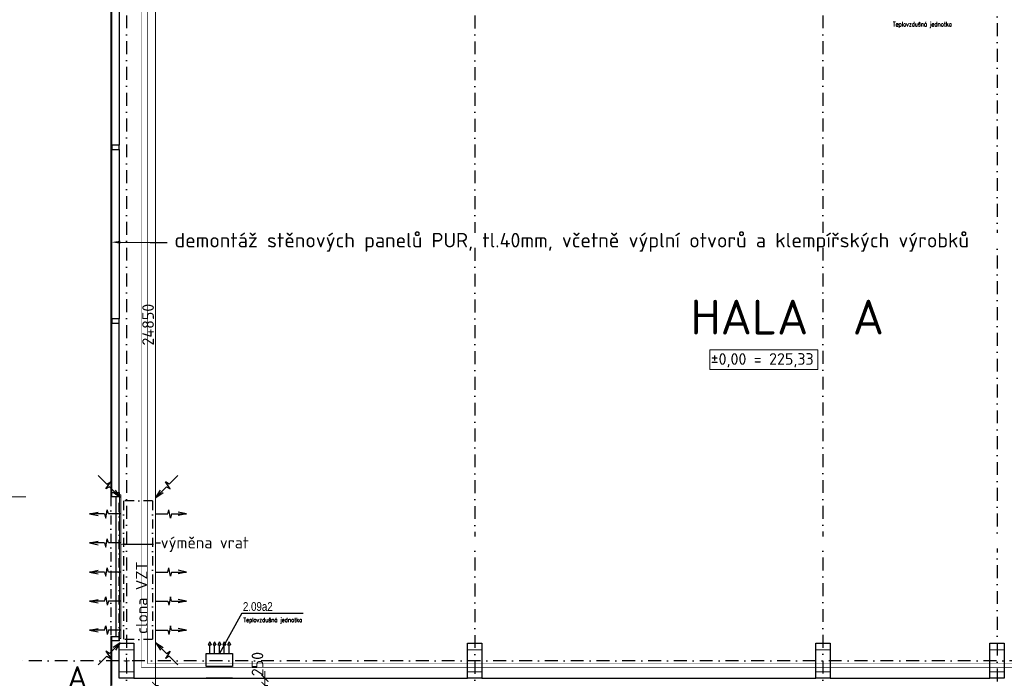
# Model space of a CAD drawing. Header units: millimetres. Extents: x -15830 to 4680139, y -28864 to 2281735.
# Tile 148 of 256: x 210250 to 244179, y 93678 to 116361. Entities that reach past the tile are written whole.
import ezdxf
from ezdxf import colors
from ezdxf.entities.mleader import LeaderData, LeaderLine
from ezdxf.enums import TextEntityAlignment as Align
from ezdxf.math import Vec2, Vec3

# ---------------------------------------------------------------- set-up
doc = ezdxf.new("R2010")
doc.units = ezdxf.units.MM
doc.linetypes.add('DASHDOT', pattern=[25.4, 12.7, -6.35, 0, -6.35])
doc.linetypes.add('ČERCHOVANÁ', pattern=[25.4, 12.7, -6.35, 0, -6.35])
for name, color, linetype in [('0 @ 1', 7, 'Continuous'), ('0 @ 10', 7, 'Continuous'), ('0 @ 100', 7, 'Continuous'), ('0 @ 200', 7, 'Continuous'), ('0 @ 25', 7, 'Continuous'), ('0 @ 250 (1)', 7, 'Continuous'), ('0 @ 250 (2)', 7, 'Continuous'), ('0 @ 400', 7, 'Continuous'), ('0 @ 50 (2)', 7, 'Continuous'), ('NWT_UT_POZICE', 32, 'Continuous'), ('NWT_UT_PRIV', 1, 'Continuous'), ('NWT_UT_TEXT', 90, 'Continuous'), ('NWT_UT_ZARIZENI', 4, 'Continuous')]:
    doc.layers.add(name, color=color, linetype=linetype)
doc.styles.add('A99_kota', font='isocpeur.ttf', dxfattribs={"height": 2})
doc.styles.add('A99_popis', font='isocpeur.ttf')
doc.styles.add('ad_popis 100', font='isocpeur.ttf', dxfattribs={"height": 200})
doc.styles.add('ARIAL', font='arial.ttf', dxfattribs={"width": 0.8})
doc.styles.add('ROMANS', font='romans.shx', dxfattribs={"width": 0.8})
doc.dimstyles.new('A99_kota_200 new', dxfattribs={"dimscale": 200, "dimtxt": 2, "dimasz": 1.2, "dimexe": 0.5, "dimexo": 1.5, "dimgap": 0.3, "dimtad": 1, "dimdec": 0, "dimzin": 3, "dimdsep": 46, "dimtxsty": 'A99_kota', "dimblk": 'ARCHTICK', "dimcen": 2.5, "dimazin": 2, "dimtfac": 0.75, "dimtdec": 0, "dimtmove": 2, "dimatfit": 0, "dimfxl": 0, "dimtolj": 1, "dimtzin": 0, "dimlwd": 5, "dimlwe": 5, "dimarcsym": 0})

# ---------------------------------------------------------------- blocks, each defined once
blk = doc.blocks.new('_ArchTick')
at = {"color": 0, "linetype": 'ByBlock', "const_width": 0.15}
blk.add_lwpolyline([(-0.5, -0.5), (0.5, 0.5)], dxfattribs=at)
blk = doc.blocks.new('*D377')
at = {"color": 0, "lineweight": 5, "transparency": 16777216}
for p, q in [((208354, 118583), (207454, 118583)), ((207554, 118583), (207554, 93393)), ((208354, 93393), (207454, 93393))]:
    blk.add_line(p, q, dxfattribs=at)
at = {"layer": 'Defpoints', "color": 0, "transparency": 16777216}
for p in [(213279, 118583), (207554, 93393), (213389, 93393)]:
    blk.add_point(p, dxfattribs=at)
at = {"color": 0, "lineweight": 5, "transparency": 16777216, "xscale": 240, "yscale": 240, "zscale": 240}
for p, rotation in [((207554, 118583), 90), ((207554, 93393), 270)]:
    blk.add_blockref('_ArchTick', p, dxfattribs=dict(at, rotation=rotation))
at = {"color": 0, "transparency": 16777216, "insert": (207294, 105988), "char_height": 400, "attachment_point": 5, "rotation": 90, "style": 'A99_kota'}
blk.add_mtext('\\A1;25190', dxfattribs=at)
blk = doc.blocks.new('*D649')
at = {"color": 0, "lineweight": 5, "transparency": 16777216}
for p, q in [((207954, 118583), (207504, 118583)), ((207554, 118583), (207554, 93393)), ((207954, 93393), (207504, 93393))]:
    blk.add_line(p, q, dxfattribs=at)
at = {"layer": 'Defpoints', "color": 0, "transparency": 16777216}
for p in [(213279, 118583), (207554, 93393), (213389, 93393)]:
    blk.add_point(p, dxfattribs=at)
at = {"color": 0, "lineweight": 5, "transparency": 16777216, "xscale": 120, "yscale": 120, "zscale": 120}
for p, rotation in [((207554, 118583), 90), ((207554, 93393), 270)]:
    blk.add_blockref('_ArchTick', p, dxfattribs=dict(at, rotation=rotation))
at = {"color": 0, "transparency": 16777216, "insert": (207424, 105988), "char_height": 200, "attachment_point": 5, "rotation": 90, "style": 'A99_kota'}
blk.add_mtext('\\A1;25190', dxfattribs=at)
blk = doc.blocks.new('*D650')
at = {"color": 0, "lineweight": 5, "transparency": 16777216}
for p, q in [((207754, 118583), (207529, 118583)), ((207554, 118583), (207554, 93393)), ((207754, 93393), (207529, 93393))]:
    blk.add_line(p, q, dxfattribs=at)
at = {"layer": 'Defpoints', "color": 0, "transparency": 16777216}
for p in [(213279, 118583), (207554, 93393), (213389, 93393)]:
    blk.add_point(p, dxfattribs=at)
at = {"color": 0, "lineweight": 5, "transparency": 16777216, "xscale": 60, "yscale": 60, "zscale": 60}
for p, rotation in [((207554, 118583), 90), ((207554, 93393), 270)]:
    blk.add_blockref('_ArchTick', p, dxfattribs=dict(at, rotation=rotation))
at = {"color": 0, "transparency": 16777216, "insert": (207489, 105988), "char_height": 100, "attachment_point": 5, "rotation": 90, "style": 'A99_kota'}
blk.add_mtext('\\A1;25190', dxfattribs=at)
blk = doc.blocks.new('*D651')
at = {"color": 0, "lineweight": 5, "transparency": 16777216}
for p, q in [((208554, 118583), (207429, 118583)), ((207554, 118583), (207554, 93393)), ((208554, 93393), (207429, 93393))]:
    blk.add_line(p, q, dxfattribs=at)
at = {"layer": 'Defpoints', "color": 0, "transparency": 16777216}
for p in [(213279, 118583), (207554, 93393), (213389, 93393)]:
    blk.add_point(p, dxfattribs=at)
at = {"color": 0, "lineweight": 5, "transparency": 16777216, "xscale": 300, "yscale": 300, "zscale": 300}
for p, rotation in [((207554, 118583), 90), ((207554, 93393), 270)]:
    blk.add_blockref('_ArchTick', p, dxfattribs=dict(at, rotation=rotation))
at = {"color": 0, "transparency": 16777216, "insert": (207229, 105988), "char_height": 500, "attachment_point": 5, "rotation": 90, "style": 'A99_kota'}
blk.add_mtext('\\A1;25190', dxfattribs=at)
blk = doc.blocks.new('*D652')
at = {"color": 0, "lineweight": 5, "transparency": 16777216}
for p, q in [((207654, 118583), (207542, 118583)), ((207554, 118583), (207554, 93393)), ((207654, 93393), (207542, 93393))]:
    blk.add_line(p, q, dxfattribs=at)
at = {"layer": 'Defpoints', "color": 0, "transparency": 16777216}
for p in [(213279, 118583), (207554, 93393), (213389, 93393)]:
    blk.add_point(p, dxfattribs=at)
at = {"color": 0, "lineweight": 5, "transparency": 16777216, "xscale": 30, "yscale": 30, "zscale": 30}
for p, rotation in [((207554, 118583), 90), ((207554, 93393), 270)]:
    blk.add_blockref('_ArchTick', p, dxfattribs=dict(at, rotation=rotation))
at = {"color": 0, "transparency": 16777216, "insert": (207522, 105988), "char_height": 50, "attachment_point": 5, "rotation": 90, "style": 'A99_kota'}
blk.add_mtext('\\A1;25190', dxfattribs=at)
blk = doc.blocks.new('*D653')
at = {"color": 0, "lineweight": 5, "transparency": 16777216}
for p, q in [((207558, 118583), (207554, 118583)), ((207554, 118583), (207554, 93393)), ((207558, 93393), (207554, 93393))]:
    blk.add_line(p, q, dxfattribs=at)
at = {"layer": 'Defpoints', "color": 0, "transparency": 16777216}
for p in [(213279, 118583), (207554, 93393), (213389, 93393)]:
    blk.add_point(p, dxfattribs=at)
at = {"color": 0, "lineweight": 5, "transparency": 16777216, "xscale": 1.2, "yscale": 1.2, "zscale": 1.2}
for p, rotation in [((207554, 118583), 90), ((207554, 93393), 270)]:
    blk.add_blockref('_ArchTick', p, dxfattribs=dict(at, rotation=rotation))
at = {"color": 0, "transparency": 16777216, "insert": (207553, 105988), "char_height": 2, "attachment_point": 5, "rotation": 90, "style": 'A99_kota'}
blk.add_mtext('\\A1;25190', dxfattribs=at)
blk = doc.blocks.new('*D654')
at = {"color": 0, "lineweight": 5, "transparency": 16777216}
for p, q in [((209154, 118583), (207354, 118583)), ((207554, 118583), (207554, 93393)), ((209154, 93393), (207354, 93393))]:
    blk.add_line(p, q, dxfattribs=at)
at = {"layer": 'Defpoints', "color": 0, "transparency": 16777216}
for p in [(213279, 118583), (207554, 93393), (213389, 93393)]:
    blk.add_point(p, dxfattribs=at)
at = {"color": 0, "lineweight": 5, "transparency": 16777216, "xscale": 480, "yscale": 480, "zscale": 480}
for p, rotation in [((207554, 118583), 90), ((207554, 93393), 270)]:
    blk.add_blockref('_ArchTick', p, dxfattribs=dict(at, rotation=rotation))
at = {"color": 0, "transparency": 16777216, "insert": (207034, 105988), "char_height": 800, "attachment_point": 5, "rotation": 90, "style": 'A99_kota'}
blk.add_mtext('\\A1;25190', dxfattribs=at)
blk = doc.blocks.new('*D655')
at = {"color": 0, "lineweight": 5, "transparency": 16777216}
for p, q in [((207594, 118583), (207549, 118583)), ((207554, 118583), (207554, 93393)), ((207594, 93393), (207549, 93393))]:
    blk.add_line(p, q, dxfattribs=at)
at = {"layer": 'Defpoints', "color": 0, "transparency": 16777216}
for p in [(213279, 118583), (207554, 93393), (213389, 93393)]:
    blk.add_point(p, dxfattribs=at)
at = {"color": 0, "lineweight": 5, "transparency": 16777216, "xscale": 12, "yscale": 12, "zscale": 12}
for p, rotation in [((207554, 118583), 90), ((207554, 93393), 270)]:
    blk.add_blockref('_ArchTick', p, dxfattribs=dict(at, rotation=rotation))
at = {"color": 0, "transparency": 16777216, "insert": (207541, 105988), "char_height": 20, "attachment_point": 5, "rotation": 90, "style": 'A99_kota'}
blk.add_mtext('\\A1;25190', dxfattribs=at)
blk = doc.blocks.new('*D656')
at = {"color": 0, "lineweight": 5, "transparency": 16777216}
for p, q in [((208554, 118583), (207429, 118583)), ((207554, 118583), (207554, 93393)), ((208554, 93393), (207429, 93393))]:
    blk.add_line(p, q, dxfattribs=at)
at = {"layer": 'Defpoints', "color": 0, "transparency": 16777216}
for p in [(213279, 118583), (207554, 93393), (213389, 93393)]:
    blk.add_point(p, dxfattribs=at)
at = {"color": 0, "lineweight": 5, "transparency": 16777216, "xscale": 300, "yscale": 300, "zscale": 300}
for p, rotation in [((207554, 118583), 90), ((207554, 93393), 270)]:
    blk.add_blockref('_ArchTick', p, dxfattribs=dict(at, rotation=rotation))
at = {"color": 0, "transparency": 16777216, "insert": (207229, 105988), "char_height": 500, "attachment_point": 5, "rotation": 90, "style": 'A99_kota'}
blk.add_mtext('\\A1;25190', dxfattribs=at)
blk = doc.blocks.new('*D396')
at = {"color": 0, "lineweight": 5, "transparency": 16777216}
for p, q in [((214934, 118283), (215034, 118283)), ((214934, 118283), (214934, 93433)), ((214934, 93433), (215034, 93433))]:
    blk.add_line(p, q, dxfattribs=at)
at = {"layer": 'Defpoints', "color": 0, "transparency": 16777216}
for p in [(214934, 118283), (214934, 93433), (214934, 93433)]:
    blk.add_point(p, dxfattribs=at)
at = {"color": 0, "lineweight": 5, "transparency": 16777216, "xscale": 240, "yscale": 240, "zscale": 240}
for p, rotation in [((214934, 118283), 90), ((214934, 93433), 270)]:
    blk.add_blockref('_ArchTick', p, dxfattribs=dict(at, rotation=rotation))
at = {"color": 0, "transparency": 16777216, "insert": (214674, 105858), "char_height": 400, "attachment_point": 5, "rotation": 90, "style": 'A99_kota'}
blk.add_mtext('\\A1;24850', dxfattribs=at)
blk = doc.blocks.new('*D417')
at = {"color": 0, "lineweight": 5, "transparency": 16777216}
for p, q in [((210463, 118583), (209563, 118583)), ((209663, 118583), (209663, 99923)), ((210463, 99923), (209563, 99923))]:
    blk.add_line(p, q, dxfattribs=at)
at = {"layer": 'Defpoints', "color": 0, "transparency": 16777216}
for p in [(213279, 118583), (209663, 99923), (213389, 99923)]:
    blk.add_point(p, dxfattribs=at)
at = {"color": 0, "lineweight": 5, "transparency": 16777216, "xscale": 240, "yscale": 240, "zscale": 240}
for p, rotation in [((209663, 118583), 90), ((209663, 99923), 270)]:
    blk.add_blockref('_ArchTick', p, dxfattribs=dict(at, rotation=rotation))
at = {"color": 0, "transparency": 16777216, "insert": (209403, 109253), "char_height": 400, "attachment_point": 5, "rotation": 90, "style": 'A99_kota'}
blk.add_mtext('\\A1;18660', dxfattribs=at)
blk = doc.blocks.new('*D451')
at = {"color": 0, "lineweight": 5, "transparency": 16777216}
for p, q in [((218699, 93683), (218699, 93923)), ((218699, 93683), (218799, 93683)), ((218699, 93433), (218699, 93683)), ((218699, 93433), (218799, 93433)), ((218699, 93433), (218699, 93193))]:
    blk.add_line(p, q, dxfattribs=at)
at = {"layer": 'Defpoints', "color": 0, "transparency": 16777216}
for p in [(218699, 93683), (218699, 93683), (218699, 93433)]:
    blk.add_point(p, dxfattribs=at)
at = {"color": 0, "lineweight": 5, "transparency": 16777216, "xscale": 240, "yscale": 240, "zscale": 240}
for p, rotation in [((218699, 93683), 270), ((218699, 93433), 90)]:
    blk.add_blockref('_ArchTick', p, dxfattribs=dict(at, rotation=rotation))
at = {"color": 0, "transparency": 16777216, "insert": (218444, 94168), "char_height": 400, "attachment_point": 5, "rotation": 90, "style": 'A99_kota'}
blk.add_mtext('\\A1;250', dxfattribs=at)
blk = doc.blocks.new('*U742')
at = {"layer": '0 @ 1'}
dim = blk.add_linear_dim(base=(207554.5, 93393.3), p1=(213279, 118583.3), p2=(213389, 93393.3), angle=90, dimstyle='A99_kota_200 new', override={"dimscale": 1, "dimtix": 1, "dimtofl": 1, "dimtmove": 1, "dimatfit": 1}, dxfattribs=at)
dim.commit()
dim.dimension.update_dxf_attribs({"geometry": '*D653', "text_midpoint": (207553.2, 105988.3)})
at = {"layer": '0 @ 10'}
dim = blk.add_linear_dim(base=(207554.5, 93393.3), p1=(213279, 118583.3), p2=(213389, 93393.3), angle=90, dimstyle='A99_kota_200 new', override={"dimscale": 10, "dimtix": 1, "dimtofl": 1, "dimtmove": 1, "dimatfit": 1}, dxfattribs=at)
dim.commit()
dim.dimension.update_dxf_attribs({"geometry": '*D655', "text_midpoint": (207541.5, 105988.3)})
at = {"layer": '0 @ 100'}
dim = blk.add_linear_dim(base=(207554.5, 93393.3), p1=(213279, 118583.3), p2=(213389, 93393.3), angle=90, dimstyle='A99_kota_200 new', override={"dimscale": 100, "dimtix": 1, "dimtofl": 1, "dimtmove": 1, "dimatfit": 1}, dxfattribs=at)
dim.commit()
dim.dimension.update_dxf_attribs({"geometry": '*D649', "text_midpoint": (207424.5, 105988.3)})
at = {"layer": '0 @ 200'}
dim = blk.add_linear_dim(base=(207554.5, 93393.3), p1=(213279, 118583.3), p2=(213389, 93393.3), angle=90, dimstyle='A99_kota_200 new', override={"dimscale": 200, "dimtix": 1, "dimtofl": 1, "dimtmove": 1, "dimatfit": 1}, dxfattribs=at)
dim.commit()
dim.dimension.update_dxf_attribs({"geometry": '*D377', "text_midpoint": (207294.5, 105988.3)})
at = {"layer": '0 @ 25'}
dim = blk.add_linear_dim(base=(207554.5, 93393.3), p1=(213279, 118583.3), p2=(213389, 93393.3), angle=90, dimstyle='A99_kota_200 new', override={"dimscale": 25, "dimtix": 1, "dimtofl": 1, "dimtmove": 1, "dimatfit": 1}, dxfattribs=at)
dim.commit()
dim.dimension.update_dxf_attribs({"geometry": '*D652', "text_midpoint": (207522, 105988.3)})
at = {"layer": '0 @ 250 (1)'}
dim = blk.add_linear_dim(base=(207554.5, 93393.3), p1=(213279, 118583.3), p2=(213389, 93393.3), angle=90, dimstyle='A99_kota_200 new', override={"dimscale": 250, "dimtix": 1, "dimtofl": 1, "dimtmove": 1, "dimatfit": 1}, dxfattribs=at)
dim.commit()
dim.dimension.update_dxf_attribs({"geometry": '*D656', "text_midpoint": (207229.5, 105988.3)})
at = {"layer": '0 @ 250 (2)'}
dim = blk.add_linear_dim(base=(207554.5, 93393.3), p1=(213279, 118583.3), p2=(213389, 93393.3), angle=90, dimstyle='A99_kota_200 new', override={"dimscale": 250, "dimtix": 1, "dimtofl": 1, "dimtmove": 1, "dimatfit": 1}, dxfattribs=at)
dim.commit()
dim.dimension.update_dxf_attribs({"geometry": '*D651', "text_midpoint": (207229.5, 105988.3)})
at = {"layer": '0 @ 400'}
dim = blk.add_linear_dim(base=(207554.5, 93393.3), p1=(213279, 118583.3), p2=(213389, 93393.3), angle=90, dimstyle='A99_kota_200 new', override={"dimscale": 400, "dimtix": 1, "dimtofl": 1, "dimtmove": 1, "dimatfit": 1}, dxfattribs=at)
dim.commit()
dim.dimension.update_dxf_attribs({"geometry": '*D654', "text_midpoint": (207034.5, 105988.3)})
at = {"layer": '0 @ 50 (2)'}
dim = blk.add_linear_dim(base=(207554.5, 93393.3), p1=(213279, 118583.3), p2=(213389, 93393.3), angle=90, dimstyle='A99_kota_200 new', override={"dimscale": 50, "dimtix": 1, "dimtofl": 1, "dimtmove": 1, "dimatfit": 1}, dxfattribs=at)
dim.commit()
dim.dimension.update_dxf_attribs({"geometry": '*D650', "text_midpoint": (207489.5, 105988.3)})

msp = doc.modelspace()

# ---------------------------------------------------------------- linework, layer by layer
at = {"linetype": 'DASHDOT', "ltscale": 35}
for p, q in [((243928.95, 194483.252), (243928.95, 89198.252)), ((213928.95, 123624.046), (213928.95, 89198.252)), ((237928.95, 123624.046), (237928.95, 89198.252)), ((225928.95, 118283.252), (225928.95, 89198.252)), ((401278.571, 94283.252), (210328.95, 94283.252))]:
    msp.add_line(p, q, dxfattribs=at)
at = {"color": 30, "lineweight": 20}
for p, q in [((213388.95, 118583.252), (213388.95, 99923.252)), ((213428.95, 118583.252), (213428.95, 99923.252)), ((213678.95, 99923.252), (213388.95, 99923.252)), ((213388.95, 95123.252), (213388.95, 93393.252)), ((213678.95, 95123.252), (213388.95, 95123.252)), ((213428.95, 95123.252), (213428.95, 93433.252))]:
    msp.add_line(p, q, dxfattribs=at)
for p, q in [((213678.95, 117083.252), (213678.95, 112043.252)), ((213678.95, 111893.252), (213678.95, 106058.252)), ((213678.95, 100073.252), (213678.95, 105908.252)), ((212958.843, 100665.04), (213257.613, 100366.27)), ((213218.378, 100198.676), (213388.737, 100441.974)), ((213257.613, 100366.27), (213388.737, 100441.974)), ((215439.523, 100198.676), (215269.163, 100441.974)), ((215400.288, 100366.27), (215269.163, 100441.974)), ((215699.058, 100665.04), (215400.288, 100366.27)), ((213349.502, 100274.381), (213218.378, 100198.676)), ((213349.502, 100274.381), (213717.215, 99906.668)), ((213717.215, 99906.668), (213551.752, 100154.862)), ((215308.399, 100274.381), (214940.686, 99906.668)), ((214940.686, 99906.668), (215106.149, 100154.862)), ((215308.399, 100274.381), (215439.523, 100198.676)), ((213678.95, 99923.252), (213388.95, 99923.252)), ((213717.215, 99906.668), (213469.021, 100072.131)), ((214940.686, 99906.668), (215188.88, 100072.131)), ((213349.502, 94532.124), (213717.215, 94899.837)), ((213717.215, 94899.837), (213469.021, 94734.374)), ((213717.215, 94899.837), (213551.752, 94651.642)), ((215308.399, 94532.124), (214940.686, 94899.837)), ((214940.686, 94899.837), (215188.88, 94734.374)), ((214940.686, 94899.837), (215106.149, 94651.642)), ((212958.843, 94141.464), (213257.613, 94440.235)), ((213218.378, 94607.828), (213388.737, 94364.53)), ((213349.502, 94532.124), (213218.378, 94607.828)), ((213257.613, 94440.235), (213388.737, 94364.53)), ((215439.523, 94607.828), (215269.163, 94364.53)), ((215400.288, 94440.235), (215269.163, 94364.53)), ((215308.399, 94532.124), (215439.523, 94607.828)), ((215699.058, 94141.464), (215400.288, 94440.235)), ((214178.95, 93683.252), (225678.95, 93683.252)), ((214178.95, 93683.252), (225678.95, 93683.252)), ((226178.95, 93683.252), (237678.95, 93683.252)), ((226178.95, 93683.252), (237678.95, 93683.252)), ((238178.95, 93683.252), (243678.95, 93683.252)), ((238178.95, 93683.252), (243678.95, 93683.252))]:
    msp.add_line(p, q)
at = {"linetype": 'ČERCHOVANÁ', "ltscale": 25}
for p, q in [((213388.95, 99923.252), (213388.95, 95123.252)), ((213678.95, 94953.252), (213678.95, 99923.252)), ((214828.95, 99788.252), (213828.95, 99788.252)), ((213828.95, 99788.252), (213828.95, 95018.252)), ((214828.95, 99788.252), (214828.95, 95018.252)), ((214828.95, 95018.252), (213828.95, 95018.252))]:
    msp.add_line(p, q, dxfattribs=at)
at = {"color": 1}
msp.add_line((213578.95, 95123.252), (213578.95, 99923.252), dxfattribs=at)
at = {"ltscale": 0.5}
for p, q in [((213215.662, 99192.002), (213267.238, 99484.502)), ((213306.426, 99338.252), (213267.238, 99484.502)), ((215351.475, 99338.252), (215390.662, 99484.502)), ((215442.238, 99192.002), (215390.662, 99484.502)), ((212656.45, 99338.252), (212948.95, 99396.752)), ((213176.475, 99338.252), (212656.45, 99338.252)), ((212656.45, 99338.252), (212948.95, 99279.752)), ((213176.475, 99338.252), (213215.662, 99192.002)), ((213728.95, 99338.252), (213306.426, 99338.252)), ((214928.95, 99338.252), (215351.475, 99338.252)), ((215481.426, 99338.252), (215442.238, 99192.002)), ((215481.426, 99338.252), (216001.45, 99338.252)), ((216001.45, 99338.252), (215708.95, 99396.752)), ((216001.45, 99338.252), (215708.95, 99279.752)), ((212656.45, 98338.252), (212948.95, 98396.752)), ((213215.662, 98192.002), (213267.238, 98484.502)), ((213306.426, 98338.252), (213267.238, 98484.502)), ((215351.475, 98338.252), (215390.662, 98484.502)), ((215442.238, 98192.002), (215390.662, 98484.502)), ((216001.45, 98338.252), (215708.95, 98396.752)), ((213176.475, 98338.252), (212656.45, 98338.252)), ((212656.45, 98338.252), (212948.95, 98279.752)), ((213176.475, 98338.252), (213215.662, 98192.002)), ((213728.95, 98338.252), (213306.426, 98338.252)), ((214928.95, 98338.252), (215351.475, 98338.252)), ((215481.426, 98338.252), (215442.238, 98192.002)), ((215481.426, 98338.252), (216001.45, 98338.252)), ((216001.45, 98338.252), (215708.95, 98279.752)), ((212656.45, 97338.252), (212948.95, 97396.752)), ((213215.662, 97192.002), (213267.238, 97484.502)), ((213306.426, 97338.252), (213267.238, 97484.502)), ((215351.475, 97338.252), (215390.662, 97484.502)), ((215442.238, 97192.002), (215390.662, 97484.502)), ((216001.45, 97338.252), (215708.95, 97396.752)), ((213176.475, 97338.252), (212656.45, 97338.252)), ((212656.45, 97338.252), (212948.95, 97279.752)), ((213176.475, 97338.252), (213215.662, 97192.002)), ((213728.95, 97338.252), (213306.426, 97338.252)), ((214928.95, 97338.252), (215351.475, 97338.252)), ((215481.426, 97338.252), (215442.238, 97192.002)), ((215481.426, 97338.252), (216001.45, 97338.252)), ((216001.45, 97338.252), (215708.95, 97279.752)), ((212656.45, 96338.252), (212948.95, 96396.752)), ((213176.475, 96338.252), (213215.662, 96484.502)), ((213215.662, 96484.502), (213267.238, 96192.002)), ((215442.238, 96484.502), (215390.662, 96192.002)), ((215481.426, 96338.252), (215442.238, 96484.502)), ((216001.45, 96338.252), (215708.95, 96396.752)), ((213176.475, 96338.252), (212656.45, 96338.252)), ((212656.45, 96338.252), (212948.95, 96279.752)), ((213306.426, 96338.252), (213267.238, 96192.002)), ((213728.95, 96338.252), (213306.426, 96338.252)), ((214928.95, 96338.252), (215351.475, 96338.252)), ((215351.475, 96338.252), (215390.662, 96192.002)), ((215481.426, 96338.252), (216001.45, 96338.252)), ((216001.45, 96338.252), (215708.95, 96279.752)), ((212656.45, 95338.252), (212948.95, 95396.752)), ((213176.475, 95338.252), (213215.662, 95484.502)), ((213215.662, 95484.502), (213267.238, 95192.002)), ((215442.238, 95484.502), (215390.662, 95192.002)), ((215481.426, 95338.252), (215442.238, 95484.502)), ((216001.45, 95338.252), (215708.95, 95396.752)), ((213176.475, 95338.252), (212656.45, 95338.252)), ((212656.45, 95338.252), (212948.95, 95279.752)), ((213306.426, 95338.252), (213267.238, 95192.002)), ((213728.95, 95338.252), (213306.426, 95338.252)), ((214928.95, 95338.252), (215351.475, 95338.252)), ((215351.475, 95338.252), (215390.662, 95192.002)), ((215481.426, 95338.252), (216001.45, 95338.252)), ((216001.45, 95338.252), (215708.95, 95279.752))]:
    msp.add_line(p, q, dxfattribs=at)
at = {"lineweight": 9, "ltscale": 2}
for p, q in [((213678.95, 94663.252), (214178.95, 94663.252)), ((213678.95, 94663.252), (214178.95, 94663.252)), ((213678.95, 93903.252), (214178.95, 93903.252)), ((213678.95, 93903.252), (214178.95, 93903.252))]:
    msp.add_line(p, q, dxfattribs=at)
at = {"ltscale": 2}
for points in [[(213428.95, 111893.252), (213678.95, 111893.252), (213678.95, 112043.252), (213428.95, 112043.252)], [(213428.95, 105908.252), (213678.95, 105908.252), (213678.95, 106058.252), (213428.95, 106058.252)], [(213428.95, 100073.252), (213678.95, 100073.252), (213678.95, 99923.252), (213428.95, 99923.252)], [(213428.95, 95123.252), (213678.95, 95123.252), (213678.95, 94973.252), (213428.95, 94973.252)], [(214178.95, 93683.252), (213678.95, 93683.252), (213678.95, 94883.252), (214178.95, 94883.252)], [(214178.95, 93683.252), (213678.95, 93683.252), (213678.95, 94883.252), (214178.95, 94883.252)]]:
    msp.add_lwpolyline(points, close=True, dxfattribs=at)
at = {"lineweight": 9}
msp.add_lwpolyline([(234028.95, 104993.252), (237748.95, 104993.252), (237748.95, 104308.252), (234028.95, 104308.252)], close=True, dxfattribs=at)
at = {"linetype": 'Continuous', "ltscale": 2}
for points in [[(214178.95, 93683.252), (213678.95, 93683.252), (213678.95, 94883.252), (214178.95, 94883.252)], [(226178.95, 93683.252), (225678.95, 93683.252), (225678.95, 94883.252), (226178.95, 94883.252)], [(238178.95, 93683.252), (237678.95, 93683.252), (237678.95, 94883.252), (238178.95, 94883.252)], [(244178.95, 93683.252), (243678.95, 93683.252), (243678.95, 94883.252), (244178.95, 94883.252)]]:
    msp.add_lwpolyline(points, close=True, dxfattribs=at)
at = {"linetype": 'Continuous', "lineweight": 20, "ltscale": 2}
for points in [[(214178.95, 94883.252), (213678.95, 94883.252), (213678.95, 94663.252), (214178.95, 94663.252)], [(226178.95, 94883.252), (225678.95, 94883.252), (225678.95, 94663.252), (226178.95, 94663.252)], [(238178.95, 94883.252), (237678.95, 94883.252), (237678.95, 94663.252), (238178.95, 94663.252)], [(244178.95, 94883.252), (243678.95, 94883.252), (243678.95, 94663.252), (244178.95, 94663.252)], [(214178.95, 93683.252), (213678.95, 93683.252), (213678.95, 93903.252), (214178.95, 93903.252)], [(226178.95, 93683.252), (225678.95, 93683.252), (225678.95, 93903.252), (226178.95, 93903.252)], [(238178.95, 93683.252), (237678.95, 93683.252), (237678.95, 93903.252), (238178.95, 93903.252)], [(244178.95, 93683.252), (243678.95, 93683.252), (243678.95, 93903.252), (244178.95, 93903.252)]]:
    msp.add_lwpolyline(points, close=True, dxfattribs=at)
at = {"linetype": 'ByBlock', "lineweight": 5, "ltscale": 2}
for points in [[(213928.95, 94388.252), (213928.95, 94198.252)], [(213838.95, 94283.252), (214028.95, 94283.252)]]:
    msp.add_lwpolyline(points, dxfattribs=at)
at = {"layer": 'NWT_UT_TEXT'}
msp.add_lwpolyline([(217909.296, 95916.445), (217130.95, 94535.252)], dxfattribs=at)
at = {"layer": 'NWT_UT_TEXT', "const_width": 47.438}
msp.add_lwpolyline([(217909.296, 95916.445), (220024.371, 95916.445)], dxfattribs=at)
at = {"layer": 'NWT_UT_ZARIZENI'}
for points in [[(216796.744, 94935.252), (216746.744, 94835.252)], [(216746.744, 94835.252), (216846.744, 94835.252)], [(216796.744, 94935.252), (216846.744, 94835.252)], [(216796.744, 94535.252), (216796.744, 94835.252)], [(216963.847, 94935.252), (216913.847, 94835.252)], [(216913.847, 94835.252), (217013.847, 94835.252)], [(216963.847, 94935.252), (217013.847, 94835.252)], [(216963.847, 94535.252), (216963.847, 94835.252)], [(217130.95, 94935.252), (217080.95, 94835.252)], [(217130.95, 94935.252), (217080.95, 94835.252)], [(217080.95, 94835.252), (217180.95, 94835.252)], [(217080.95, 94835.252), (217180.95, 94835.252)], [(217130.95, 94935.252), (217180.95, 94835.252)], [(217130.95, 94935.252), (217180.95, 94835.252)], [(217130.95, 94535.252), (217130.95, 94835.252)], [(217130.95, 94535.252), (217130.95, 94835.252)], [(217298.053, 94935.252), (217248.053, 94835.252)], [(217248.053, 94835.252), (217348.053, 94835.252)], [(217298.053, 94935.252), (217348.053, 94835.252)], [(217298.053, 94535.252), (217298.053, 94835.252)], [(217465.157, 94935.252), (217415.157, 94835.252)], [(217415.157, 94835.252), (217515.157, 94835.252)], [(217465.157, 94935.252), (217515.157, 94835.252)], [(217465.157, 94535.252), (217465.157, 94835.252)], [(216678.95, 94083.252), (216678.95, 94535.252), (217582.95, 94535.252)], [(217582.95, 94535.252), (217582.95, 94083.252), (216678.95, 94083.252)], [(217582.95, 93683.252), (216678.95, 93683.252)]]:
    msp.add_lwpolyline(points, dxfattribs=at)

# ---------------------------------------------------------------- texts
at = {"lineweight": 9, "ltscale": 5, "style": 'ad_popis 100'}
msp.add_text('HALA  A', height=1200, dxfattribs=at).set_placement((233363.95, 105518.252))
at = {"color": 1, "lineweight": 0, "insert": (211898.95, 94098.252), "char_height": 750, "attachment_point": 1, "style": 'ad_popis 100', "bg_fill": 3, "box_fill_scale": 1, "bg_fill_color": 256, "bg_fill_transparency": 0}
msp.add_mtext_dynamic_manual_height_columns('A', width=832.5, gutter_width=1000, heights=[0], dxfattribs=at)
at = {"layer": '0 @ 200', "style": 'A99_kota'}
msp.add_text('±0,00 = 225,33', height=400, dxfattribs=at).set_placement((234060.551, 104476.119))
msp.add_text('clona VZT', height=400, rotation=90, dxfattribs=at).set_placement((214656.45, 96455.752), align=Align.CENTER)
at = {"layer": 'NWT_UT_POZICE', "color": 1, "style": 'ARIAL', "width": 0.8}
msp.add_text('2.09a2', height=300, rotation=359.9993989, dxfattribs=at).set_placement((217942.701, 96000.591))
at = {"layer": 'NWT_UT_TEXT', "char_height": 150, "attachment_point": 1, "style": 'ROMANS'}
for insert in [(240341.825, 116282.325), (217957.651, 95765.3)]:
    msp.add_mtext_dynamic_manual_height_columns('Teplovzdušná jednotka ', width=2162.50848, gutter_width=12.5, heights=[456.961], dxfattribs=dict(at, insert=insert))

# ---------------------------------------------------------------- dimensions: what is measured, and where the dimension line sits
at = {"layer": '0 @ 200'}
for base, p1, p2, picture, middle in [((209662.793, 99923.252), (213278.95, 118583.252), (213388.95, 99923.252), '*D417', (209402.793, 109253.252)), ((214933.95, 93433.252), (214933.95, 118283.252), (214933.95, 93433.252), '*D396', (214673.95, 105858.252))]:
    dim = msp.add_linear_dim(base=base, p1=p1, p2=p2, angle=90, dimstyle='A99_kota_200 new', override={"dimscale": 200, "dimtix": 1, "dimtofl": 1, "dimtmove": 1, "dimatfit": 1}, dxfattribs=at)
    dim.commit()
    dim.dimension.update_dxf_attribs({"geometry": picture, "text_midpoint": middle})
dim = msp.add_linear_dim(base=(218698.95, 93683.252), p1=(218698.95, 93433.252), p2=(218698.95, 93683.252), angle=90, dimstyle='A99_kota_200 new', override={"dimscale": 200, "dimtix": 1, "dimtofl": 1, "dimtmove": 1, "dimatfit": 1}, dxfattribs=at)
dim.commit()
dim.dimension.update_dxf_attribs({"geometry": '*D451', "text_midpoint": (218703.95, 94168.252), "dimtype": 160})

# ---------------------------------------------------------------- next in the draw order: block references
msp.add_blockref('*U742', (0, 0))

# ---------------------------------------------------------------- next in the draw order: leaders
at = {"layer": '0 @ 200', "lineweight": 9}
ml = msp.add_multileader_mtext('Standard', dxfattribs=at)
ml.set_content('\\A1;{\\C256;výměna vrat}', color=1, style='A99_popis')
ml.set_leader_properties(color=256, linetype='ByLayer', lineweight=-1)
ml.build(insert=Vec2(0, 0))
ml.multileader.update_dxf_attribs({"dogleg_length": 1, "arrow_head_size": 200, "scale": 200})
ctx = ml.context
ctx.base_point, ctx.scale, ctx.char_height, ctx.arrow_head_size, ctx.landing_gap_size, ctx.plane_origin = Vec3(214858.95, 98293.252), 200, 400, 200, 250, Vec3(217663.95, 89257.461)
notes = []
notes.append((ctx, [(0, (1, 1, 0), (214213.95, 98293.252), (1, 0), 645, [(0, [(213693.95, 98293.252)], 0, [])])]))
ctx.mtext.insert, ctx.mtext.width, ctx.mtext.defined_height, ctx.mtext.flow_direction = Vec3(215108.95, 98553.252), 3255, 1693.333, 5
ctx.mtext.has_bg_fill, ctx.mtext.bg_color, ctx.mtext.bg_scale_factor, ctx.mtext.bg_transparency, ctx.mtext.use_window_bg_color = 1, -1073741824, 1, 0, 1
for ctx, leaders in notes:
    for number, flags, end, landing, length, lines in leaders:
        leader = LeaderData()
        leader.index, (leader.has_last_leader_line, leader.has_dogleg_vector, leader.attachment_direction) = number, flags
        leader.last_leader_point, leader.dogleg_vector, leader.dogleg_length = Vec3(end), Vec3(landing), length
        for number, points, colour, breaks in lines:
            line = LeaderLine()
            line.index, line.vertices, line.color, line.breaks = number, Vec3.list(points), colors.encode_raw_color(colour), breaks
            leader.lines.append(line)
        ctx.leaders.append(leader)

# ---------------------------------------------------------------- next in the draw order: linework, layer by layer
at = {"color": 30, "lineweight": 20}
msp.add_lwpolyline([(213693.95, 99995.752), (213693.95, 95048.252), (213733.95, 95048.252), (213733.95, 99995.752)], close=True, dxfattribs=at)

# ---------------------------------------------------------------- next in the draw order: leaders
at = {"layer": '0 @ 200', "lineweight": 9}
ml = msp.add_multileader_mtext('Standard', dxfattribs=at)
ml.set_content('\\A1;{\\C256;demontáž stěnových panelů PUR, tl.40mm, včetně výplní otvorů a klempířských výrobků}', color=1, style='A99_popis')
ml.set_leader_properties(color=256, linetype='ByLayer', lineweight=-1)
ml.build(insert=Vec2(0, 0))
ml.multileader.update_dxf_attribs({"dogleg_length": 1, "arrow_head_size": 300, "scale": 200})
ctx = ml.context
ctx.base_point, ctx.scale, ctx.char_height, ctx.arrow_head_size, ctx.landing_gap_size, ctx.plane_origin = Vec3(215333.95, 108693.252), 200, 500, 300, 250, Vec3(228553.95, 101837.228)
notes = []
notes.append((ctx, [(0, (1, 1, 0), (214748.95, 108693.252), (1, 0), 585, [(0, [(213413.95, 108698.252)], 0, [])])]))
ctx.mtext.insert, ctx.mtext.width, ctx.mtext.flow_direction = Vec3(215583.95, 109018.252), 15225, 5
ctx.mtext.has_bg_fill, ctx.mtext.bg_color, ctx.mtext.bg_scale_factor, ctx.mtext.bg_transparency, ctx.mtext.use_window_bg_color = 1, -1073741824, 1, 0, 1
for ctx, leaders in notes:
    for number, flags, end, landing, length, lines in leaders:
        leader = LeaderData()
        leader.index, (leader.has_last_leader_line, leader.has_dogleg_vector, leader.attachment_direction) = number, flags
        leader.last_leader_point, leader.dogleg_vector, leader.dogleg_length = Vec3(end), Vec3(landing), length
        for number, points, colour, breaks in lines:
            line = LeaderLine()
            line.index, line.vertices, line.color, line.breaks = number, Vec3.list(points), colors.encode_raw_color(colour), breaks
            leader.lines.append(line)
        ctx.leaders.append(leader)

# ---------------------------------------------------------------- next in the draw order: linework, layer by layer
at = {"layer": 'NWT_UT_PRIV', "const_width": 20}
for points in [[(268446.475, 94187.773), (214645.33, 94187.773), (214645.33, 117929.864), (238443.16, 117929.864), (238443.16, 121433.252), (280595.847, 121433.252)], [(268446.475, 94041.773), (217723.244, 94041.773), (214447.098, 94041.773), (214447.098, 118133.096), (344857.95, 118133.096)]]:
    msp.add_lwpolyline(points, dxfattribs=at)

doc.saveas('drawing.dxf')
